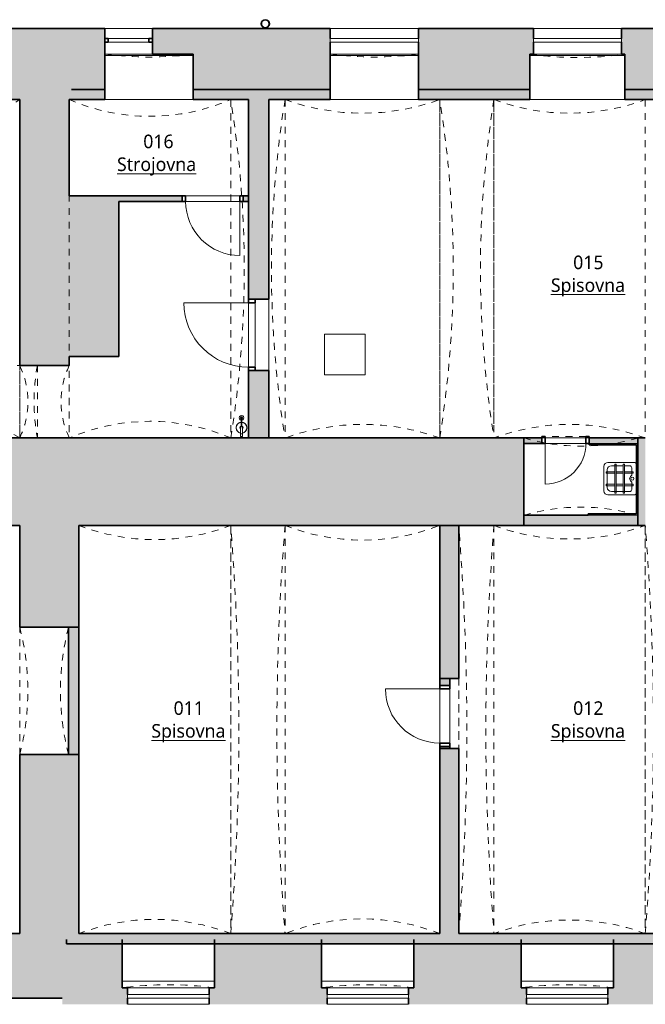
# Model space of a CAD drawing. Header units: metres. Extents: x -0.2 to 44.7, y -1.1 to 27.9.
# Tile 5 of 7: x 21.6 to 30.8, y 0.4 to 14.9. Entities that reach past the tile are written whole.
import ezdxf

# ---------------------------------------------------------------- set-up
doc = ezdxf.new("R2010")
doc.units = ezdxf.units.M
doc.linetypes.add('AV - Carkovana 2mm', pattern=[0.0027, 0.002, -0.0007])
doc.linetypes.add('AV - Cerch_ 1 tecka 4mm', pattern=[0.006, 0.004, -0.001, 0, -0.001])
doc.layers.add('AV-MISTNOSTI', color=5, linetype='Continuous', lineweight=5, true_color=0x0000ff)
for name, color, linetype, lineweight in [('AV-SRAFY', 7, 'Continuous', 35), ('AV-STAVBA', 7, 'Continuous', 18), ('AV-VYBAVENI', 7, 'Continuous', 18)]:
    doc.layers.add(name, color=color, linetype=linetype, lineweight=lineweight)
doc.styles.add('Trebuchet MS_B', font='trebuc.ttf', dxfattribs={"height": 0.2})

# ---------------------------------------------------------------- blocks, each defined once
blk = doc.blocks.new('GM_Otvor s klenutým nadpražím - 1880x2000_2000-1020490-1PP')
at = {"layer": 'AV-STAVBA', "color": 254, "linetype": 'AV - Cerch_ 1 tecka 4mm', "lineweight": 13, "true_color": 0xcccccc}
for p, q in [((-0.94, 0.435), (0.94, 0.435)), ((0.856, -0.285), (-0.856, -0.285))]:
    blk.add_line(p, q, dxfattribs=at)
for centre, start, end in [((0, 4.057), 255.45, 284.55), ((0, -3.907), 75.45, 104.55)]:
    blk.add_arc(centre, 3.742, start, end, dxfattribs=at)
blk = doc.blocks.new('GM_Otvor s klenutým nadpražím - 6020x2050_5960-879224-1PP')
at = {"layer": 'AV-STAVBA', "color": 254, "linetype": 'AV - Cerch_ 1 tecka 4mm', "lineweight": 13, "true_color": 0xcccccc}
for p, q in [((-3.01, 0.4), (3.01, 0.4)), ((2.926, -0.4), (-2.926, -0.4))]:
    blk.add_line(p, q, dxfattribs=at)
for centre, start, end in [((0, 38.09), 265.434, 274.566), ((0, -38.09), 85.434, 94.566)]:
    blk.add_arc(centre, 37.81, start, end, dxfattribs=at)
blk = doc.blocks.new('GM_Otvor s klenutým nadpražím - 6020x2050_5960-879624-1PP')
at = {"layer": 'AV-STAVBA', "color": 254, "linetype": 'AV - Cerch_ 1 tecka 4mm', "lineweight": 13, "true_color": 0xcccccc}
for p, q in [((-3.01, 0.4), (3.01, 0.4)), ((2.926, -0.12), (-2.926, -0.12))]:
    blk.add_line(p, q, dxfattribs=at)
for centre, start, end in [((0, 38.09), 265.434, 274.566), ((0, -37.81), 85.434, 94.566)]:
    blk.add_arc(centre, 37.81, start, end, dxfattribs=at)
blk = doc.blocks.new('GM_Otvor s klenutým nadpražím - 6020x2000_5800-879954-1PP')
at = {"layer": 'AV-STAVBA', "color": 254, "linetype": 'AV - Cerch_ 1 tecka 4mm', "lineweight": 13, "true_color": 0xcccccc}
for p, q in [((-3.01, 0.4), (3.01, 0.4)), ((2.926, -0.4), (-2.926, -0.4))]:
    blk.add_line(p, q, dxfattribs=at)
for centre, start, end in [((0, 38.09), 265.434, 274.566), ((0, -38.09), 85.434, 94.566)]:
    blk.add_arc(centre, 37.81, start, end, dxfattribs=at)
blk = doc.blocks.new('GM_Otvor s klenutým nadpražím - 4990x2000_3900-882755-1PP')
at = {"layer": 'AV-STAVBA', "color": 254, "linetype": 'AV - Cerch_ 1 tecka 4mm', "lineweight": 13, "true_color": 0xcccccc}
for p, q in [((-2.495, 0.4), (2.495, 0.4)), ((2.411, -0.4), (-2.411, -0.4))]:
    blk.add_line(p, q, dxfattribs=at)
for centre, start, end in [((0, 15.863), 260.8339, 279.1661), ((0, -15.863), 80.8339, 99.1661)]:
    blk.add_arc(centre, 15.663, start, end, dxfattribs=at)
blk = doc.blocks.new('GM_Otvor s klenutým nadpražím - 4990x1950_4050-883161-1PP')
at = {"layer": 'AV-STAVBA', "color": 254, "linetype": 'AV - Cerch_ 1 tecka 4mm', "lineweight": 13, "true_color": 0xcccccc}
for p, q in [((-2.495, 0.4), (2.495, 0.4)), ((2.411, -0.4), (-2.411, -0.4))]:
    blk.add_line(p, q, dxfattribs=at)
for centre, start, end in [((0, 15.863), 260.8339, 279.1661), ((0, -15.863), 80.8339, 99.1661)]:
    blk.add_arc(centre, 15.663, start, end, dxfattribs=at)
blk = doc.blocks.new('GM_Otvor s klenutým nadpražím - 1680x1900_1500-1650351-1PP')
at = {"layer": 'AV-STAVBA', "color": 254, "linetype": 'AV - Cerch_ 1 tecka 4mm', "lineweight": 13, "true_color": 0xcccccc}
for p, q in [((-0.84, 0.645), (0.84, 0.645)), ((0.756, -0.495), (-0.756, -0.495))]:
    blk.add_line(p, q, dxfattribs=at)
for centre, start, end in [((0, 3.525), 253.7398, 286.2602), ((0, -3.375), 73.7398, 106.2602)]:
    blk.add_arc(centre, 3, start, end, dxfattribs=at)
blk = doc.blocks.new('DO_1-L_Ocel_ - 950x1970_100-924910-1PP')
at = {"layer": 'AV-STAVBA', "color": 254, "true_color": 0xcccccc}
for p, q in [((0.475, 1.1), (0.475, 0.15)), ((-0.475, 0.15), (0.475, 0.15)), ((-0.475, 0.05), (0.475, 0.05))]:
    blk.add_line(p, q, dxfattribs=at)
at = {"layer": 'AV-STAVBA', "color": 254, "linetype": 'AV - Cerch_ 1 tecka 4mm', "true_color": 0xcccccc}
for p, q in [((-0.525, 0.15), (0.525, 0.15)), ((-0.475, 0.15), (0.475, 0.15)), ((-0.475, 0.05), (0.475, 0.05)), ((-0.525, -0.15), (0.525, -0.15))]:
    blk.add_line(p, q, dxfattribs=at)
at = {"layer": 'AV-STAVBA', "color": 254, "lineweight": 35, "true_color": 0xcccccc}
for p, q in [((-0.475, 0.15), (-0.525, 0.15)), ((-0.525, 0.15), (-0.525, 0.05)), ((-0.475, 0.05), (-0.475, 0.15)), ((0.525, 0.15), (0.475, 0.15)), ((0.475, 0.15), (0.475, 0.05)), ((0.525, 0.05), (0.525, 0.15)), ((-0.525, 0.05), (-0.475, 0.05)), ((0.475, 0.05), (0.525, 0.05))]:
    blk.add_line(p, q, dxfattribs=at)
at = {"layer": 'AV-STAVBA', "color": 254, "true_color": 0xcccccc}
blk.add_arc((0.475, 0.15), 0.95, 90, 180, dxfattribs=at)
blk = doc.blocks.new('DO_1-P_Ocel_ - 800x1970_80-925265-1PP')
at = {"layer": 'AV-STAVBA', "color": 254, "true_color": 0xcccccc}
for p, q in [((-0.4, 0.84), (-0.4, 0.04)), ((-0.4, 0.04), (0.4, 0.04)), ((-0.4, -0.04), (0.4, -0.04))]:
    blk.add_line(p, q, dxfattribs=at)
at = {"layer": 'AV-STAVBA', "color": 254, "linetype": 'AV - Cerch_ 1 tecka 4mm', "true_color": 0xcccccc}
for p, q in [((-0.45, 0.04), (0.45, 0.04)), ((-0.4, 0.04), (0.4, 0.04)), ((-0.45, -0.04), (0.45, -0.04)), ((-0.4, -0.04), (0.4, -0.04))]:
    blk.add_line(p, q, dxfattribs=at)
at = {"layer": 'AV-STAVBA', "color": 254, "lineweight": 35, "true_color": 0xcccccc}
for p, q in [((-0.4, 0.04), (-0.45, 0.04)), ((-0.45, 0.04), (-0.45, -0.04)), ((-0.4, -0.04), (-0.4, 0.04)), ((0.45, 0.04), (0.4, 0.04)), ((0.4, 0.04), (0.4, -0.04)), ((0.45, -0.04), (0.45, 0.04)), ((-0.45, -0.04), (-0.4, -0.04)), ((0.4, -0.04), (0.45, -0.04))]:
    blk.add_line(p, q, dxfattribs=at)
at = {"layer": 'AV-STAVBA', "color": 254, "true_color": 0xcccccc}
blk.add_arc((-0.4, 0.04), 0.8, 0, 90, dxfattribs=at)
blk = doc.blocks.new('DO_1-L_Ocel_ - 600x1970_100-925671-1PP')
at = {"layer": 'AV-STAVBA', "color": 254, "true_color": 0xcccccc}
blk.add_line((0.3, 0.64), (0.3, 0.04), dxfattribs=at)
at = {"layer": 'AV-STAVBA', "color": 254, "linetype": 'AV - Cerch_ 1 tecka 4mm', "true_color": 0xcccccc}
for p, q in [((-0.35, 0.04), (0.35, 0.04)), ((-0.3, 0.04), (0.3, 0.04)), ((-0.35, -0.04), (0.35, -0.04)), ((-0.3, -0.06), (0.3, -0.06))]:
    blk.add_line(p, q, dxfattribs=at)
at = {"layer": 'AV-STAVBA', "color": 254, "lineweight": 35, "true_color": 0xcccccc}
for p, q in [((-0.3, 0.04), (-0.35, 0.04)), ((-0.3, -0.06), (-0.3, 0.04)), ((0.35, 0.04), (0.3, 0.04)), ((0.3, 0.04), (0.3, -0.06)), ((-0.35, -0.04), (-0.35, -0.06)), ((-0.35, -0.06), (-0.3, -0.06)), ((0.3, -0.06), (0.35, -0.06)), ((0.35, -0.06), (0.35, -0.04))]:
    blk.add_line(p, q, dxfattribs=at)
at = {"layer": 'AV-STAVBA', "color": 254, "true_color": 0xcccccc}
blk.add_arc((0.3, 0.04), 0.6, 90, 180, dxfattribs=at)
blk = doc.blocks.new('GM_Otvor_obdélníkový - 1030x2060-926920-1PP')
at = {"layer": 'AV-STAVBA', "color": 254, "linetype": 'AV - Cerch_ 1 tecka 4mm', "lineweight": 13, "true_color": 0xcccccc}
for p, q in [((-0.515, 0.14), (0.515, 0.14)), ((-0.515, -0.14), (0.515, -0.14)), ((-0.515, -0.14), (0.515, -0.14))]:
    blk.add_line(p, q, dxfattribs=at)
blk = doc.blocks.new('DO_1-L_Ocel_ - 800x1970_150_bez křídla-927349-1PP')
at = {"layer": 'AV-STAVBA', "color": 254, "true_color": 0xcccccc}
for p, q in [((0.4, 0.875), (0.4, 0.075)), ((-0.4, 0.075), (0.4, 0.075)), ((-0.4, -0.075), (0.4, -0.075))]:
    blk.add_line(p, q, dxfattribs=at)
at = {"layer": 'AV-STAVBA', "color": 254, "linetype": 'AV - Cerch_ 1 tecka 4mm', "true_color": 0xcccccc}
for p, q in [((-0.45, 0.075), (0.45, 0.075)), ((-0.4, 0.075), (0.4, 0.075)), ((-0.45, -0.075), (0.45, -0.075)), ((-0.4, -0.075), (0.4, -0.075))]:
    blk.add_line(p, q, dxfattribs=at)
at = {"layer": 'AV-STAVBA', "color": 254, "lineweight": 35, "true_color": 0xcccccc}
for p, q in [((-0.4, 0.075), (-0.45, 0.075)), ((-0.45, 0.075), (-0.45, -0.075)), ((-0.4, -0.075), (-0.4, 0.075)), ((0.45, 0.075), (0.4, 0.075)), ((0.4, 0.075), (0.4, -0.075)), ((0.45, -0.075), (0.45, 0.075)), ((-0.45, -0.075), (-0.4, -0.075)), ((0.4, -0.075), (0.45, -0.075))]:
    blk.add_line(p, q, dxfattribs=at)
at = {"layer": 'AV-STAVBA', "color": 254, "true_color": 0xcccccc}
blk.add_arc((0.4, 0.075), 0.8, 90, 180, dxfattribs=at)
blk = doc.blocks.new('WI_1-1_sklepní_s příčlemi_s klenutým nadpražím_2x šikmý parapet_ nadpraží - 1300x600-1019331-1PP')
at = {"layer": 'AV-STAVBA', "color": 254, "true_color": 0xcccccc}
for p, q in [((-0.65, 0.375), (0.65, 0.375)), ((-0.65, 0.325), (-0.65, 0.375)), ((0.65, 0.325), (-0.65, 0.325)), ((0.65, 0.375), (0.65, 0.325))]:
    blk.add_line(p, q, dxfattribs=at)
at = {"layer": 'AV-STAVBA', "color": 254, "linetype": 'AV - Carkovana 2mm', "true_color": 0xcccccc}
blk.add_arc((0, 5.096), 5, 261.9522, 278.0478, dxfattribs=at)
blk = doc.blocks.new('WI_1-1_sklepní_s příčlemi_s klenutým nadpražím_2x šikmý parapet_ nadpraží - 1300x600-1019956-1PP')
at = {"layer": 'AV-STAVBA', "color": 254, "true_color": 0xcccccc}
for p, q in [((-0.65, 0.375), (0.65, 0.375)), ((-0.65, 0.325), (-0.65, 0.375)), ((0.65, 0.325), (-0.65, 0.325)), ((0.65, 0.375), (0.65, 0.325))]:
    blk.add_line(p, q, dxfattribs=at)
at = {"layer": 'AV-STAVBA', "color": 254, "linetype": 'AV - Carkovana 2mm', "true_color": 0xcccccc}
blk.add_arc((0, 5.103), 5, 262.5304, 277.4696, dxfattribs=at)
blk = doc.blocks.new('GM_Otvor s klenutým nadpražím - 1070x2100_1200-1020406-1PP')
at = {"layer": 'AV-STAVBA', "color": 254, "linetype": 'AV - Cerch_ 1 tecka 4mm', "lineweight": 13, "true_color": 0xcccccc}
for p, q in [((-0.535, 0.365), (0.535, 0.365)), ((0.451, -0.365), (-0.451, -0.365))]:
    blk.add_line(p, q, dxfattribs=at)
for centre, start, end in [((0, 1.498), 244.7157, 295.2843), ((0, -1.498), 64.7157, 115.2843)]:
    blk.add_arc(centre, 1.253, start, end, dxfattribs=at)
blk = doc.blocks.new('WI_1-1_sklepní_s příčlemi_s klenutým nadpražím_2x šikmý parapet_ nadpraží_půlené - 1300x600-1694637-1PP')
at = {"layer": 'AV-STAVBA', "color": 254, "linetype": 'AV - Carkovana 2mm', "true_color": 0xcccccc}
blk.add_arc((0, 5.103), 5, 262.5304, 277.4696, dxfattribs=at)
blk = doc.blocks.new('WI_1-1_sklepní_s příčlemi_s klenutým nadpražím_2x šikmý parapet_ nadpraží - 1200x600_02-1040800-1PP')
at = {"layer": 'AV-STAVBA', "color": 254, "true_color": 0xcccccc}
for p, q in [((-0.6, -0.425), (0.6, -0.425)), ((-0.6, -0.475), (-0.6, -0.425)), ((0.6, -0.425), (0.6, -0.475)), ((0.6, -0.475), (-0.6, -0.475))]:
    blk.add_line(p, q, dxfattribs=at)
at = {"layer": 'AV-STAVBA', "color": 254, "linetype": 'AV - Carkovana 2mm', "true_color": 0xcccccc}
blk.add_arc((0, -5.279), 5, 82.1836, 97.8164, dxfattribs=at)
blk = doc.blocks.new('GM_Void_valená klenba - GM_Void_valená klenba-1524399-1PP')
at = {"layer": 'AV-STAVBA', "color": 254, "linetype": 'AV - Cerch_ 1 tecka 4mm', "lineweight": 13, "true_color": 0xcccccc}
for p, q in [((-1.14, 2.495), (-1.14, -2.495)), ((-1.14, 2.495), (1.14, 2.495)), ((1.14, 2.495), (1.14, -2.495)), ((-1.14, -2.495), (1.14, -2.495))]:
    blk.add_line(p, q, dxfattribs=at)
for centre, start, end in [((0, 5.645), 250.1049, 289.8951), ((0, -5.645), 70.1049, 109.8951)]:
    blk.add_arc(centre, 3.35, start, end, dxfattribs=at)
blk = doc.blocks.new('GM_Void_valená klenba - GM_Void_valená klenba-1524400-1PP')
at = {"layer": 'AV-STAVBA', "color": 254, "linetype": 'AV - Cerch_ 1 tecka 4mm', "lineweight": 13, "true_color": 0xcccccc}
for p, q in [((-1.19, 2.495), (-1.19, -2.495)), ((-1.19, 2.495), (1.19, 2.495)), ((1.19, 2.495), (1.19, -2.495)), ((-1.19, -2.495), (1.19, -2.495))]:
    blk.add_line(p, q, dxfattribs=at)
for centre, start, end in [((0, 5.249), 246.63, 293.37), ((0, -5.249), 66.63, 113.37)]:
    blk.add_arc(centre, 3, start, end, dxfattribs=at)
blk = doc.blocks.new('GM_Void_valená klenba - GM_Void_valená klenba-1524559-1PP')
at = {"layer": 'AV-STAVBA', "color": 254, "linetype": 'AV - Cerch_ 1 tecka 4mm', "lineweight": 13, "true_color": 0xcccccc}
for p, q in [((-1.12, 3.085), (-1.12, -2.935)), ((-1.12, 3.085), (1.12, 3.085)), ((1.12, 3.085), (1.12, -2.935)), ((-1.12, -2.935), (1.12, -2.935))]:
    blk.add_line(p, q, dxfattribs=at)
for centre, start, end in [((0, 5.976), 248.8205, 291.1795), ((0, -5.826), 68.8205, 111.1795)]:
    blk.add_arc(centre, 3.1, start, end, dxfattribs=at)
blk = doc.blocks.new('GM_Void_valená klenba - GM_Void_valená klenba-1524402-1PP')
at = {"layer": 'AV-STAVBA', "color": 254, "linetype": 'AV - Cerch_ 1 tecka 4mm', "lineweight": 13, "true_color": 0xcccccc}
for p, q in [((-1.14, 3.01), (-1.14, -3.01)), ((-1.14, 3.01), (1.14, 3.01)), ((1.14, 3.01), (1.14, -3.01)), ((-1.14, -3.01), (1.14, -3.01))]:
    blk.add_line(p, q, dxfattribs=at)
for centre, start, end in [((0, 5.893), 248.4236, 291.5764), ((0, -5.893), 68.4236, 111.5764)]:
    blk.add_arc(centre, 3.1, start, end, dxfattribs=at)
blk = doc.blocks.new('GM_Void_valená klenba - GM_Void_valená klenba-1524403-1PP')
at = {"layer": 'AV-STAVBA', "color": 254, "linetype": 'AV - Cerch_ 1 tecka 4mm', "lineweight": 13, "true_color": 0xcccccc}
for p, q in [((-1.115, 3.01), (-1.115, -3.01)), ((-1.115, 3.01), (1.115, 3.01)), ((1.115, 3.01), (1.115, -3.01)), ((-1.115, -3.01), (1.115, -3.01))]:
    blk.add_line(p, q, dxfattribs=at)
for centre, start, end in [((0, 6.009), 249.6082, 290.3918), ((0, -6.009), 69.6082, 110.3918)]:
    blk.add_arc(centre, 3.2, start, end, dxfattribs=at)
blk = doc.blocks.new('GM_Void_valená klenba - GM_Void_valená klenba-1524405-1PP')
at = {"layer": 'AV-STAVBA', "color": 254, "linetype": 'AV - Cerch_ 1 tecka 4mm', "lineweight": 13, "true_color": 0xcccccc}
for p, q in [((-1.825, 2.495), (-1.825, -2.495)), ((-1.825, 2.495), (1.825, 2.495)), ((1.825, 2.495), (1.825, -2.495)), ((-1.825, -2.495), (1.825, -2.495))]:
    blk.add_line(p, q, dxfattribs=at)
for centre, start, end in [((0, 5.244), 236.4248, 303.5752), ((0, -5.244), 56.4248, 123.5752)]:
    blk.add_arc(centre, 3.3, start, end, dxfattribs=at)
blk = doc.blocks.new('GM_Void_valená klenba - GM_Void_valená klenba-1524406-1PP')
at = {"layer": 'AV-STAVBA', "color": 254, "linetype": 'AV - Cerch_ 1 tecka 4mm', "lineweight": 13, "true_color": 0xcccccc}
for p, q in [((-0.535, 2.08), (-0.535, -2.08)), ((-0.535, 2.08), (0.535, 2.08)), ((0.535, 2.08), (0.535, -2.08)), ((-0.535, -2.08), (0.535, -2.08))]:
    blk.add_line(p, q, dxfattribs=at)
for centre, start, end in [((0, 5.032), 259.7273, 280.2727), ((0, -5.032), 79.7273, 100.2727)]:
    blk.add_arc(centre, 3, start, end, dxfattribs=at)
blk = doc.blocks.new('GM_Void_valená klenba - GM_Void_valená klenba-1524418-1PP')
at = {"layer": 'AV-STAVBA', "color": 254, "linetype": 'AV - Cerch_ 1 tecka 4mm', "lineweight": 13, "true_color": 0xcccccc}
for p, q in [((-1.115, 2.495), (-1.115, -2.495)), ((-1.115, 2.495), (1.115, 2.495)), ((1.115, 2.495), (1.115, -2.495)), ((-1.115, -2.495), (1.115, -2.495))]:
    blk.add_line(p, q, dxfattribs=at)
for centre, start, end in [((0, 5.505), 249.6746, 290.3254), ((0, -5.505), 69.6746, 110.3254)]:
    blk.add_arc(centre, 3.21, start, end, dxfattribs=at)
blk = doc.blocks.new('GM_Dešťový svod_03 - GM_Dešťový svod_03-1503405-1PP')
at = {"layer": 'AV-STAVBA', "color": 254, "lineweight": 35, "true_color": 0xcccccc}
for radius, start, end in [(0.06, 90, 270), (0.058, 90, 270), (0.06, 270, 90), (0.058, 270, 90)]:
    blk.add_arc((25.184, 14.817), radius, start, end, dxfattribs=at)
blk = doc.blocks.new('Koncepční Výlevka - 480x480-1479807-1PP')
at = {"layer": 'AV-VYBAVENI', "color": 254, "true_color": 0xcccccc}
for p, q in [((-0.055, 0.49), (0.305, 0.49)), ((-0.005, 0.44), (0.255, 0.44)), ((0.021, 0.459), (0.044, 0.459)), ((0.021, 0.33), (0.021, 0.459)), ((0.044, 0.459), (0.044, 0.33)), ((0.204, 0.459), (0.227, 0.459)), ((0.204, 0.33), (0.204, 0.459)), ((0.227, 0.459), (0.227, 0.33)), ((-0.115, 0.05), (-0.115, 0.43)), ((-0.087, 0.33), (0.337, 0.33)), ((-0.087, 0.309), (-0.087, 0.33)), ((0.337, 0.309), (-0.087, 0.309)), ((-0.065, 0.11), (-0.065, 0.38)), ((0.021, 0.206), (0.021, 0.309)), ((0.044, 0.309), (0.044, 0.206)), ((0.204, 0.206), (0.204, 0.309)), ((0.227, 0.309), (0.227, 0.206)), ((0.315, 0.38), (0.315, 0.206)), ((0.337, 0.33), (0.337, 0.309)), ((0.365, 0.43), (0.365, 0.05)), ((-0.087, 0.206), (0.337, 0.206)), ((-0.087, 0.185), (-0.087, 0.206)), ((0.337, 0.185), (-0.087, 0.185)), ((0.021, 0.06), (0.021, 0.185)), ((0.044, 0.185), (0.044, 0.06)), ((0.204, 0.06), (0.204, 0.185)), ((0.227, 0.185), (0.227, 0.06)), ((0.315, 0.185), (0.315, 0.11)), ((0.337, 0.206), (0.337, 0.185)), ((-0.035, 0.08), (0.075, 0.08)), ((0.044, 0.06), (0.021, 0.06)), ((0.075, 0.08), (0.085, 0.086)), ((0.165, 0.086), (0.175, 0.08)), ((0.175, 0.08), (0.285, 0.08)), ((0.227, 0.06), (0.204, 0.06))]:
    blk.add_line(p, q, dxfattribs=at)
blk.add_circle((0.125, 0.071), 0.0234, dxfattribs=at)
for centre, radius, start, end in [((-0.055, 0.43), 0.06, 90, 179.8089), ((-0.005, 0.38), 0.06, 90, 179.8704), ((0.255, 0.38), 0.06, 0.0969, 89.8146), ((0.305, 0.43), 0.06, 0, 89.814), ((-0.075, 0.05), 0.04, 180, 270), ((-0.035, 0.11), 0.03, 180, 270.0785), ((0.125, 0.066), 0.0453, 26.8261, 153.1739), ((0.285, 0.11), 0.03, 270, 0.1474), ((0.325, 0.05), 0.04, 270, 0.2341)]:
    blk.add_arc(centre, radius, start, end, dxfattribs=at)
blk = doc.blocks.new('GM_Hasicí přístroj - Hasici pristroj-V3-1PP')
at = {"layer": 'AV-STAVBA', "color": 254, "lineweight": 13, "true_color": 0xcccccc}
for p, q in [((-0.042, 0.004), (-0.101, 0.004)), ((-0.042, 0.011), (0.058, 0.011)), ((-0.042, 0.011), (-0.042, -0.014)), ((0.058, 0.011), (0.06, 0.011)), ((0.058, 0.011), (0.058, -0.014)), ((0.06, 0.011), (0.098, 0.011)), ((0.06, 0.011), (0.06, -0.014)), ((0.098, 0.011), (0.098, -0.014)), ((-0.101, -0.006), (-0.042, -0.006)), ((0.058, -0.014), (-0.042, -0.014)), ((0.06, -0.014), (0.058, -0.014)), ((0.098, -0.014), (0.06, -0.014))]:
    blk.add_line(p, q, dxfattribs=at)
at = {"layer": 'AV-STAVBA', "color": 254, "lineweight": 13, "true_color": 0xcccccc, "flags": 128}
for points in [[(-0.101, 0.004), (-0.103, 0.004), (-0.106, 0.004), (-0.109, 0.004), (-0.112, 0.004), (-0.115, 0.004), (-0.118, 0.004), (-0.121, 0.004), (-0.123, 0.004), (-0.126, 0.004), (-0.129, 0.004), (-0.131, 0.004), (-0.134, 0.004), (-0.137, 0.004), (-0.139, 0.004), (-0.142, 0.004), (-0.144, 0.004), (-0.147, 0.004), (-0.149, 0.004), (-0.151, 0.004), (-0.153, 0.004), (-0.156, 0.004), (-0.158, 0.004), (-0.16, 0.004), (-0.162, 0.004), (-0.163, 0.004), (-0.165, 0.004), (-0.167, 0.004), (-0.168, 0.004), (-0.17, 0.004), (-0.171, 0.004), (-0.171, 0.004)], [(-0.171, -0.006), (-0.17, -0.006), (-0.169, -0.006), (-0.167, -0.006), (-0.166, -0.006), (-0.164, -0.006), (-0.162, -0.006), (-0.16, -0.006), (-0.158, -0.006), (-0.156, -0.006), (-0.154, -0.006), (-0.152, -0.006), (-0.15, -0.006), (-0.148, -0.006), (-0.145, -0.006), (-0.143, -0.006), (-0.14, -0.006), (-0.138, -0.006), (-0.135, -0.006), (-0.133, -0.006), (-0.13, -0.006), (-0.127, -0.006), (-0.124, -0.006), (-0.122, -0.006), (-0.119, -0.006), (-0.116, -0.006), (-0.113, -0.006), (-0.11, -0.006), (-0.107, -0.006), (-0.105, -0.006), (-0.102, -0.006), (-0.101, -0.006)]]:
    blk.add_lwpolyline(points, dxfattribs=at)
at = {"layer": 'AV-STAVBA', "color": 254, "lineweight": 13, "true_color": 0xcccccc}
for centre, radius, start, end in [((-0.177, -0.001), 0.035, 60.4172, 180), ((-0.176, -0.001), 0.015, 18.6492, 180), ((-0.176, -0.001), 0.015, 165, 180), ((-0.176, -0.001), 0.015, 105, 134.9362), ((-0.171, -0.001), 0.005, 150, 180), ((-0.171, -0.001), 0.005, 90, 120), ((-0.176, -0.001), 0.015, 45.0638, 75), ((-0.176, -0.001), 0.015, 18.6492, 44.9362), ((-0.177, -0.001), 0.035, 7.2375, 60), ((-0.031, -0.001), 0.08, 90, 176.3766), ((-0.031, -0.001), 0.08, 159.9713, 176.4282), ((-0.031, -0.001), 0.08, 114.9713, 155.0287), ((-0.031, -0.001), 0.08, 90, 110.0287), ((-0.031, -0.001), 0.025, 90, 169.2003), ((-0.031, -0.001), 0.08, 69.9713, 90), ((-0.031, -0.001), 0.08, 9.1868, 90), ((-0.031, -0.001), 0.025, 30, 90), ((-0.031, -0.001), 0.08, 24.9713, 65.0287), ((-0.031, -0.001), 0.08, 9.0556, 20.0287), ((-0.177, -0.001), 0.035, 180, 299.5828), ((-0.176, -0.001), 0.015, 174.9501, 180), ((-0.176, -0.001), 0.015, 180, 185.0499), ((-0.176, -0.001), 0.015, 180, 224.9362), ((-0.176, -0.001), 0.015, 180, 341.9765), ((-0.176, -0.001), 0.015, 241.2643, 270), ((-0.171, -0.001), 0.005, 180, 210), ((-0.171, -0.001), 0.005, 240, 285), ((-0.176, -0.001), 0.015, 330, 341.9765), ((-0.177, -0.001), 0.035, 300, 351.9689), ((-0.031, -0.001), 0.08, 183.5619, 200.0287), ((-0.031, -0.001), 0.08, 183.6137, 270), ((-0.031, -0.001), 0.08, 204.9713, 245.0287), ((-0.031, -0.001), 0.08, 249.9713, 270), ((-0.031, -0.001), 0.025, 190.7995, 270), ((-0.031, -0.001), 0.08, 270, 350.8132), ((-0.031, -0.001), 0.025, 270, 330), ((-0.031, -0.001), 0.08, 270, 290.0287), ((-0.031, -0.001), 0.08, 294.9713, 335.0287), ((-0.031, -0.001), 0.08, 339.9713, 350.9444)]:
    blk.add_arc(centre, radius, start, end, dxfattribs=at)
for points, knots in [([(-0.176, -0.001), (-0.176, -0.001), (-0.176, 0), (-0.175, 0.002), (-0.174, 0.003), (-0.173, 0.003), (-0.173, 0.003), (-0.172, 0.003)], [0, 0, 0, 0, 0.1111111, 0.2222222, 0.3333333, 0.3888889, 0.4444444, 0.4444444, 0.4444444, 0.4444444]), ([(-0.169, -0.006), (-0.169, -0.006), (-0.17, -0.006), (-0.171, -0.006), (-0.171, -0.006), (-0.172, -0.006), (-0.173, -0.006), (-0.174, -0.006), (-0.175, -0.005), (-0.176, -0.003), (-0.176, -0.002), (-0.176, -0.001)], [0.3333333, 0.3333333, 0.3333333, 0.3333333, 0.3888889, 0.4444444, 0.5, 0.5555556, 0.6111111, 0.6666667, 0.7777778, 0.8888889, 1, 1, 1, 1])]:
    blk.add_open_spline(points, degree=3, knots=knots, dxfattribs=at)
for points in [[(-0.1, -0.001), (-0.1, -0.001), (-0.1, 0), (-0.1, 0.002), (-0.101, 0.003), (-0.101, 0.003), (-0.101, 0.003)], [(-0.101, -0.006), (-0.101, -0.006), (-0.101, -0.006), (-0.1, -0.005), (-0.1, -0.003), (-0.1, -0.002), (-0.1, -0.001)]]:
    blk.add_open_spline(points, degree=3, dxfattribs=at)
blk = doc.blocks.new('D0089 - 1514 - OÚPSŘ_Benešova_rvt-1-1PP')
at = {"layer": 'AV-SRAFY', "lineweight": 5, "true_color": 0xcccccc}
h = blk.add_hatch(color=254, dxfattribs=at)
h.paths.add_polyline_path([(34.385, 13.698), (34.385, 13.848), (33.51, 13.848), (33.51, 13.698)])
h.paths.add_polyline_path([(36.845, 13.698), (36.845, 13.848), (35.785, 13.848), (35.785, 13.698), (36.625, 13.698)])
h.paths.add_polyline_path([(22.295, 13.698), (22.82, 13.698), (22.82, 13.848), (22.328, 13.848), (22.328, 14.748), (17.115, 14.748), (17.115, 13.698), (22.186, 13.698)])
h.paths.add_polyline_path([(32.11, 13.698), (32.11, 13.848), (30.485, 13.848), (30.485, 13.698), (31.61, 13.698)])
h.paths.add_polyline_path([(24.12, 13.698), (26.14, 13.698), (26.14, 13.848), (24.12, 13.848)])
h.paths.add_polyline_path([(29.085, 13.698), (29.085, 13.848), (27.44, 13.848), (27.44, 13.698), (27.586, 13.698)])
h = blk.add_hatch(color=254, dxfattribs=at)
h.paths.add_polyline_path([(38.915, 13.848), (38.915, 14.748), (35.735, 14.748), (35.735, 14.368), (35.785, 14.368), (35.785, 13.848), (37.645, 13.848)])
h.paths.add_polyline_path([(34.385, 13.848), (34.385, 14.368), (34.435, 14.368), (34.435, 14.748), (33.46, 14.748), (33.46, 14.368), (33.51, 14.368), (33.51, 13.848)])
h.paths.add_polyline_path([(31.61, 13.848), (32.11, 13.848), (32.11, 14.368), (32.16, 14.368), (32.16, 14.748), (30.435, 14.748), (30.435, 14.368), (30.485, 14.368), (30.485, 13.848)])
h.paths.add_polyline_path([(29.085, 13.848), (29.085, 14.368), (29.135, 14.368), (29.135, 14.748), (27.44, 14.748), (27.44, 13.848), (27.586, 13.848)])
h.paths.add_polyline_path([(26.14, 13.848), (26.14, 14.748), (23.52, 14.748), (23.52, 14.368), (24.12, 14.368), (24.12, 13.848)])
h.paths.add_polyline_path([(22.328, 13.848), (22.82, 13.848), (22.82, 14.748), (22.328, 14.748)])
at = {"layer": 'AV-SRAFY', "lineweight": 18, "true_color": 0xcccccc}
for points in [[(21.565, 9.778), (22.295, 9.778), (22.295, 13.698), (21.565, 13.698), (21.565, 11.335)], [(22.295, 9.911), (23.025, 9.911), (23.025, 12.278), (22.295, 12.278), (22.295, 11.335)], [(30.655, 8.608), (30.655, 8.628), (29.96, 8.628), (29.96, 8.608)], [(30.675, 7.568), (30.675, 8.628), (30.655, 8.628), (30.655, 7.568)], [(30.675, 7.418), (30.675, 7.568), (28.995, 7.568), (28.995, 7.418)], [(29.945, 7.568), (30.655, 7.568), (30.655, 7.588), (29.945, 7.588)], [(22.285, 4.038), (22.435, 4.038), (22.435, 5.918), (22.285, 5.918), (22.285, 5.558)]]:
    blk.add_hatch(color=254, dxfattribs=at).paths.add_polyline_path(points)
at = {"layer": 'AV-SRAFY', "lineweight": 5, "true_color": 0xcccccc}
h = blk.add_hatch(color=254, dxfattribs=at)
h.paths.add_polyline_path([(25.072, 8.708), (25.235, 8.708), (25.235, 9.703), (24.935, 9.703), (24.935, 8.708)])
h.paths.add_polyline_path([(25.035, 10.753), (25.235, 10.753), (25.235, 13.698), (24.935, 13.698), (24.935, 10.753)])
at = {"layer": 'AV-SRAFY', "lineweight": 18, "true_color": 0xcccccc}
h = blk.add_hatch(color=254, dxfattribs=at)
h.paths.add_polyline_path([(24.86, 12.198), (24.935, 12.198), (24.935, 12.278), (24.86, 12.278)])
h.paths.add_polyline_path([(23.96, 12.198), (23.96, 12.278), (23.025, 12.278), (23.025, 12.198), (23.563, 12.198)])
h = blk.add_hatch(color=254, dxfattribs=at)
h.paths.add_polyline_path([(36.845, 7.418), (36.845, 8.708), (34.385, 8.708), (34.385, 7.418), (35.633, 7.418)])
h.paths.add_polyline_path([(24.675, 7.418), (24.675, 8.708), (17.915, 8.708), (17.915, 7.418), (23.563, 7.418)])
h.paths.add_polyline_path([(28.555, 7.418), (28.995, 7.418), (28.995, 8.708), (28.555, 8.708)])
h.paths.add_polyline_path([(27.586, 7.418), (27.755, 7.418), (27.755, 8.708), (25.475, 8.708), (25.475, 7.418)])
h.paths.add_polyline_path([(31.585, 7.418), (31.955, 7.418), (31.955, 8.708), (31.585, 8.708)])
h.paths.add_polyline_path([(30.675, 7.418), (30.785, 7.418), (30.785, 8.708), (30.675, 8.708)])
h.paths.add_polyline_path([(33.415, 7.418), (33.585, 7.418), (33.585, 8.708), (33.415, 8.708), (33.415, 7.725)])
at = {"layer": 'AV-SRAFY', "lineweight": 5, "true_color": 0xcccccc}
for points in [[(24.675, 7.418), (25.475, 7.418), (25.475, 8.708), (24.675, 8.708), (24.675, 8.447)], [(28.555, 7.418), (28.555, 8.708), (27.755, 8.708), (27.755, 7.418)], [(39.295, 1.248), (39.295, 1.31), (22.255, 1.31), (22.255, 1.248), (35.633, 1.248)]]:
    blk.add_hatch(color=254, dxfattribs=at).paths.add_polyline_path(points)
at = {"layer": 'AV-SRAFY', "lineweight": 18, "true_color": 0xcccccc}
h = blk.add_hatch(color=254, dxfattribs=at)
h.paths.add_polyline_path([(29.26, 8.628), (29.26, 8.708), (28.995, 8.708), (28.995, 8.628)])
h.paths.add_polyline_path([(30.675, 8.628), (30.675, 8.708), (29.96, 8.708), (29.96, 8.628), (30.655, 8.628)])
at = {"layer": 'AV-SRAFY', "lineweight": 5, "true_color": 0xcccccc}
h = blk.add_hatch(color=254, dxfattribs=at)
h.paths.add_polyline_path([(21.565, 1.398), (22.435, 1.398), (22.435, 4.038), (21.565, 4.038)])
h.paths.add_polyline_path([(21.565, 5.918), (22.435, 5.918), (22.435, 7.418), (21.565, 7.418)])
h = blk.add_hatch(color=254, dxfattribs=at)
h.paths.add_polyline_path([(27.755, 1.398), (28.035, 1.398), (28.035, 4.128), (27.755, 4.128), (27.755, 2.67)])
h.paths.add_polyline_path([(27.755, 5.158), (28.035, 5.158), (28.035, 7.418), (27.755, 7.418), (27.755, 5.558)])
at = {"layer": 'AV-SRAFY', "lineweight": 18, "true_color": 0xcccccc}
h = blk.add_hatch(color=254, dxfattribs=at)
h.paths.add_polyline_path([(27.905, 4.128), (27.905, 4.158), (27.755, 4.158), (27.755, 4.128)])
h.paths.add_polyline_path([(27.905, 5.058), (27.905, 5.158), (27.755, 5.158), (27.755, 5.058)])
at = {"layer": 'AV-SRAFY', "lineweight": 5, "true_color": 0xcccccc}
h = blk.add_hatch(color=254, dxfattribs=at)
h.paths.add_polyline_path([(16.908, 0.448), (22.191, 0.448), (22.191, 1.31), (39.765, 1.31), (39.765, 1.398), (20.165, 1.398), (20.165, 1.153), (19.215, 1.153), (19.215, 1.398), (16.285, 1.398), (16.285, 1.165), (16.908, 1.165)])
h.paths.add_polyline_path([(10.865, 1.165), (12.04, 1.165), (12.04, 1.398), (10.865, 1.398)])
h.paths.add_polyline_path([(14.985, 1.165), (14.985, 1.398), (13.34, 1.398), (13.34, 1.165), (13.505, 1.165)])
h = blk.add_hatch(color=254, dxfattribs=at)
h.paths.add_polyline_path([(39.765, 0.448), (39.765, 1.31), (33.255, 1.31), (33.255, 0.598), (33.175, 0.598), (33.175, 0.448), (35.633, 0.448)])
h.paths.add_polyline_path([(29.035, 0.448), (29.035, 0.598), (28.955, 0.598), (28.955, 1.31), (27.375, 1.31), (27.375, 0.598), (27.295, 0.598), (27.295, 0.448), (27.586, 0.448)])
h.paths.add_polyline_path([(30.235, 0.448), (31.975, 0.448), (31.975, 0.598), (31.895, 0.598), (31.895, 1.31), (30.315, 1.31), (30.315, 0.598), (30.235, 0.598), (30.235, 0.498)])
h.paths.add_polyline_path([(24.355, 0.448), (26.095, 0.448), (26.095, 0.598), (26.015, 0.598), (26.015, 1.31), (24.435, 1.31), (24.435, 0.598), (24.355, 0.598), (24.355, 0.498)])
h.paths.add_polyline_path([(23.155, 0.448), (23.155, 0.598), (23.075, 0.598), (23.075, 1.31), (22.191, 1.31), (22.191, 0.448)])
h = blk.add_hatch(color=254, dxfattribs=at)
h.paths.add_polyline_path([(33.175, 0.355), (33.979, 0.355), (33.979, 0.448), (33.175, 0.448)])
h.paths.add_polyline_path([(23.155, 0.355), (23.155, 0.448), (22.191, 0.448), (22.191, 0.355)])
h.paths.add_polyline_path([(31.61, 0.355), (31.975, 0.355), (31.975, 0.448), (30.235, 0.448), (30.235, 0.355)])
h.paths.add_polyline_path([(24.355, 0.355), (26.095, 0.355), (26.095, 0.448), (24.355, 0.448)])
h.paths.add_polyline_path([(27.295, 0.355), (29.035, 0.355), (29.035, 0.448), (27.295, 0.448)])
at = {"layer": 'AV-STAVBA', "color": 254, "lineweight": 35, "true_color": 0xcccccc}
for p, q in [((17.115, 14.748), (22.328, 14.748)), ((22.82, 14.748), (22.328, 14.748)), ((22.82, 14.748), (22.82, 13.848)), ((26.14, 14.748), (23.52, 14.748)), ((23.52, 14.748), (23.52, 14.368)), ((26.14, 14.748), (26.14, 14.598)), ((29.135, 14.748), (27.44, 14.748)), ((27.44, 14.748), (27.44, 14.598)), ((29.135, 14.748), (29.135, 14.598)), ((30.435, 14.748), (32.16, 14.748)), ((30.435, 14.748), (30.435, 14.598)), ((22.82, 14.598), (22.87, 14.598)), ((22.82, 14.548), (22.82, 14.598)), ((22.82, 14.548), (22.87, 14.548)), ((22.87, 14.548), (22.87, 14.598)), ((23.52, 14.598), (23.47, 14.598)), ((23.47, 14.548), (23.47, 14.598)), ((23.52, 14.548), (23.47, 14.548)), ((23.52, 14.548), (23.52, 14.598)), ((26.14, 14.548), (26.14, 13.848)), ((27.44, 14.548), (27.44, 13.848)), ((29.135, 14.548), (29.135, 14.368)), ((30.435, 14.548), (30.435, 14.368)), ((23.52, 14.368), (24.12, 14.368)), ((24.12, 14.368), (24.12, 13.848)), ((29.135, 14.368), (29.085, 14.368)), ((29.085, 13.848), (29.085, 14.368)), ((30.435, 14.368), (30.485, 14.368)), ((30.485, 14.368), (30.485, 13.848)), ((22.82, 13.848), (22.328, 13.848)), ((22.82, 13.698), (22.82, 13.848)), ((24.12, 13.698), (24.12, 13.848)), ((26.14, 13.848), (24.12, 13.848)), ((26.14, 13.698), (26.14, 13.848)), ((27.44, 13.698), (27.44, 13.848)), ((29.085, 13.848), (27.44, 13.848)), ((29.085, 13.698), (29.085, 13.848)), ((30.485, 13.698), (30.485, 13.848)), ((30.485, 13.848), (32.11, 13.848)), ((21.565, 13.698), (17.915, 13.698)), ((21.565, 13.698), (21.565, 9.778)), ((22.82, 13.698), (22.295, 13.698)), ((22.295, 12.278), (22.295, 13.698)), ((24.935, 13.698), (24.12, 13.698)), ((24.935, 13.698), (24.935, 10.753)), ((26.14, 13.698), (25.235, 13.698)), ((25.235, 13.698), (25.235, 10.753)), ((29.085, 13.698), (27.44, 13.698)), ((32.11, 13.698), (30.485, 13.698)), ((23.025, 12.278), (22.295, 12.278)), ((23.96, 12.278), (23.025, 12.278)), ((24.935, 12.278), (24.86, 12.278)), ((24.935, 12.198), (24.935, 12.278)), ((23.025, 12.198), (23.96, 12.198)), ((23.025, 9.911), (23.025, 12.198)), ((24.86, 12.198), (24.935, 12.198)), ((25.235, 10.753), (25.035, 10.753)), ((22.295, 9.778), (22.295, 9.911)), ((22.295, 9.911), (23.025, 9.911)), ((21.565, 9.778), (22.295, 9.778)), ((24.935, 8.708), (24.935, 9.703)), ((25.235, 9.703), (25.035, 9.703)), ((25.235, 8.708), (25.235, 9.703)), ((24.675, 8.708), (17.915, 8.708)), ((25.475, 8.708), (24.675, 8.708)), ((25.235, 8.708), (24.935, 8.708)), ((27.755, 8.708), (25.475, 8.708)), ((28.555, 8.708), (27.755, 8.708)), ((28.995, 8.708), (28.555, 8.708)), ((28.995, 7.418), (28.995, 8.708)), ((29.26, 8.708), (28.995, 8.708)), ((28.995, 8.708), (28.995, 8.628)), ((28.995, 8.628), (29.26, 8.628)), ((29.26, 8.628), (29.26, 8.708)), ((30.675, 8.708), (29.96, 8.708)), ((29.96, 8.708), (29.96, 8.628)), ((29.96, 8.628), (29.96, 8.608)), ((29.96, 8.608), (30.655, 8.608)), ((30.655, 8.608), (30.655, 7.588)), ((30.785, 8.708), (30.675, 8.708)), ((30.675, 8.708), (30.675, 7.418)), ((30.675, 8.628), (30.675, 8.708)), ((30.675, 7.568), (30.675, 8.628)), ((29.945, 7.568), (28.995, 7.568)), ((28.995, 7.568), (28.995, 7.418)), ((30.655, 7.588), (29.945, 7.588)), ((29.945, 7.588), (29.945, 7.568)), ((30.675, 7.418), (30.675, 7.568)), ((17.915, 7.418), (21.565, 7.418)), ((21.565, 5.918), (21.565, 7.418)), ((22.435, 7.418), (22.435, 5.918)), ((22.435, 7.418), (24.675, 7.418)), ((25.475, 7.418), (24.675, 7.418)), ((25.475, 7.418), (27.755, 7.418)), ((28.555, 7.418), (27.755, 7.418)), ((28.035, 7.418), (27.755, 7.418)), ((27.755, 7.418), (27.755, 5.158)), ((28.035, 5.158), (28.035, 7.418)), ((28.555, 7.418), (28.995, 7.418)), ((28.995, 7.418), (30.675, 7.418)), ((30.675, 7.418), (30.785, 7.418)), ((22.435, 5.918), (21.565, 5.918)), ((22.285, 5.918), (22.285, 4.038)), ((22.435, 5.918), (22.285, 5.918)), ((22.435, 4.038), (22.435, 5.918)), ((28.035, 5.158), (27.755, 5.158)), ((27.755, 5.158), (27.755, 5.058)), ((27.905, 5.158), (27.755, 5.158)), ((27.905, 5.058), (27.905, 5.158)), ((27.755, 4.158), (27.755, 4.128)), ((28.035, 4.128), (27.755, 4.128)), ((27.755, 1.398), (27.755, 4.128)), ((27.755, 4.128), (27.905, 4.128)), ((27.905, 4.128), (27.905, 4.158)), ((28.035, 1.398), (28.035, 4.128)), ((22.435, 4.038), (21.565, 4.038)), ((21.565, 1.398), (21.565, 4.038)), ((22.285, 4.038), (22.435, 4.038)), ((22.435, 1.398), (22.435, 4.038)), ((20.165, 1.398), (21.565, 1.398)), ((22.255, 1.248), (22.255, 1.31)), ((22.435, 1.398), (27.755, 1.398)), ((23.075, 0.598), (23.075, 1.31)), ((24.435, 0.598), (24.435, 1.31)), ((26.015, 0.598), (26.015, 1.31)), ((27.375, 0.598), (27.375, 1.31)), ((28.035, 1.398), (34.135, 1.398)), ((28.955, 0.598), (28.955, 1.31)), ((30.315, 0.598), (30.315, 1.31)), ((39.295, 1.248), (22.255, 1.248)), ((23.155, 0.598), (23.075, 0.598)), ((23.155, 0.498), (23.155, 0.598)), ((24.355, 0.498), (24.355, 0.598)), ((24.355, 0.598), (24.435, 0.598)), ((26.095, 0.598), (26.015, 0.598)), ((26.095, 0.498), (26.095, 0.598)), ((27.295, 0.498), (27.295, 0.598)), ((27.295, 0.598), (27.375, 0.598)), ((29.035, 0.598), (28.955, 0.598)), ((29.035, 0.498), (29.035, 0.598)), ((30.235, 0.498), (30.235, 0.598)), ((30.235, 0.598), (30.315, 0.598)), ((16.908, 0.448), (22.191, 0.448)), ((23.155, 0.448), (23.155, 0.355)), ((24.355, 0.448), (24.355, 0.355)), ((26.095, 0.448), (26.095, 0.355)), ((27.295, 0.448), (27.295, 0.355)), ((29.035, 0.448), (29.035, 0.355)), ((30.235, 0.448), (30.235, 0.355))]:
    blk.add_line(p, q, dxfattribs=at)
at = {"layer": 'AV-STAVBA', "color": 254, "true_color": 0xcccccc}
for p, q in [((22.82, 14.748), (23.52, 14.748)), ((26.14, 14.748), (27.44, 14.748)), ((29.135, 14.748), (30.435, 14.748)), ((22.87, 14.598), (23.47, 14.598)), ((23.47, 14.548), (22.87, 14.548)), ((22.82, 14.368), (23.52, 14.368)), ((22.82, 14.348), (24.12, 14.348)), ((26.14, 14.368), (27.44, 14.368)), ((26.14, 14.348), (27.44, 14.348)), ((29.085, 14.348), (30.485, 14.348)), ((29.135, 14.368), (30.435, 14.368)), ((24.12, 13.698), (22.82, 13.698)), ((27.44, 13.698), (26.14, 13.698)), ((30.485, 13.698), (29.085, 13.698)), ((24.01, 12.278), (24.81, 12.278)), ((24.01, 12.278), (24.81, 12.278)), ((24.81, 12.198), (24.01, 12.198)), ((25.235, 10.753), (25.235, 9.703)), ((24.935, 9.753), (24.935, 10.703)), ((26.055, 9.638), (26.055, 10.238)), ((26.055, 10.238), (26.655, 10.238)), ((26.655, 10.238), (26.655, 9.638)), ((26.655, 9.638), (26.055, 9.638)), ((29.31, 8.708), (29.91, 8.708)), ((29.91, 8.628), (29.31, 8.628)), ((29.96, 8.628), (30.655, 8.628)), ((30.655, 8.628), (29.96, 8.628)), ((30.675, 8.628), (30.655, 8.628)), ((30.655, 7.568), (29.945, 7.568)), ((29.945, 7.568), (30.655, 7.568)), ((30.655, 7.568), (30.675, 7.568)), ((27.755, 4.208), (27.755, 5.008)), ((27.905, 5.008), (27.905, 4.208)), ((24.435, 0.698), (23.075, 0.698)), ((24.355, 0.598), (23.155, 0.598)), ((26.015, 0.698), (27.375, 0.698)), ((27.295, 0.598), (26.095, 0.598)), ((30.315, 0.698), (28.955, 0.698)), ((30.235, 0.598), (29.035, 0.598)), ((23.155, 0.355), (24.355, 0.355)), ((26.095, 0.355), (27.295, 0.355)), ((29.035, 0.355), (30.235, 0.355))]:
    blk.add_line(p, q, dxfattribs=at)
at = {"layer": 'AV-STAVBA', "color": 254, "linetype": 'AV - Cerch_ 1 tecka 4mm', "lineweight": 13, "true_color": 0xcccccc}
for name, p in [('GM_Dešťový svod_03 - GM_Dešťový svod_03-1503405-1PP', (0, 0)), ('WI_1-1_sklepní_s příčlemi_s klenutým nadpražím_2x šikmý parapet_ nadpraží - 1300x600-1019956-1PP', (26.79, 14.223)), ('WI_1-1_sklepní_s příčlemi_s klenutým nadpražím_2x šikmý parapet_ nadpraží - 1300x600-1019331-1PP', (29.785, 14.223)), ('WI_1-1_sklepní_s příčlemi_s klenutým nadpražím_2x šikmý parapet_ nadpraží_půlené - 1300x600-1694637-1PP', (23.47, 14.223)), ('GM_Void_valená klenba - GM_Void_valená klenba-1524405-1PP', (19.74, 11.203)), ('GM_Void_valená klenba - GM_Void_valená klenba-1524400-1PP', (23.485, 11.203)), ('GM_Void_valená klenba - GM_Void_valená klenba-1524399-1PP', (26.615, 11.203)), ('GM_Void_valená klenba - GM_Void_valená klenba-1524418-1PP', (29.67, 11.203)), ('GM_Otvor s klenutým nadpražím - 1680x1900_1500-1650351-1PP', (29.835, 8.063)), ('GM_Void_valená klenba - GM_Void_valená klenba-1524559-1PP', (23.555, 4.333)), ('GM_Void_valená klenba - GM_Void_valená klenba-1524402-1PP', (26.615, 4.408)), ('GM_Void_valená klenba - GM_Void_valená klenba-1524403-1PP', (29.67, 4.408)), ('WI_1-1_sklepní_s příčlemi_s klenutým nadpražím_2x šikmý parapet_ nadpraží - 1200x600_02-1040800-1PP', (23.755, 0.923)), ('WI_1-1_sklepní_s příčlemi_s klenutým nadpražím_2x šikmý parapet_ nadpraží - 1200x600_02-1040800-1PP', (26.695, 0.923)), ('WI_1-1_sklepní_s příčlemi_s klenutým nadpražím_2x šikmý parapet_ nadpraží - 1200x600_02-1040800-1PP', (29.635, 0.923))]:
    blk.add_blockref(name, p, dxfattribs=at)
for name, p, rotation in [('GM_Otvor s klenutým nadpražím - 4990x2000_3900-882755-1PP', (25.075, 11.203), 269.9999999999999), ('GM_Otvor s klenutým nadpražím - 4990x1950_4050-883161-1PP', (28.155, 11.203), 89.99999999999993), ('DO_1-P_Ocel_ - 800x1970_80-925265-1PP', (24.41, 12.238), 180), ('DO_1-L_Ocel_ - 950x1970_100-924910-1PP', (25.085, 10.228), 89.9999999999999), ('GM_Void_valená klenba - GM_Void_valená klenba-1524406-1PP', (19.745, 9.243), 269.9999999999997), ('GM_Otvor s klenutým nadpražím - 1070x2100_1200-1020406-1PP', (21.93, 9.243), 89.9999999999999), ('GM_Hasicí přístroj - Hasici pristroj-V3-1PP', (24.835, 8.828), 269.9999999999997), ('DO_1-L_Ocel_ - 600x1970_100-925671-1PP', (29.61, 8.668), 180), ('GM_Otvor s klenutým nadpražím - 6020x2050_5960-879224-1PP', (25.075, 4.408), 269.9999999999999), ('GM_Otvor s klenutým nadpražím - 6020x2050_5960-879624-1PP', (28.155, 4.408), 269.9999999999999), ('GM_Otvor s klenutým nadpražím - 6020x2000_5800-879954-1PP', (31.185, 4.408), 269.9999999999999), ('GM_Otvor s klenutým nadpražím - 1880x2000_2000-1020490-1PP', (22, 4.978), 89.9999999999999), ('GM_Otvor_obdélníkový - 1030x2060-926920-1PP', (27.895, 4.643), 269.9999999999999), ('DO_1-L_Ocel_ - 800x1970_150_bez křídla-927349-1PP', (27.83, 4.608), 90)]:
    blk.add_blockref(name, p, dxfattribs=dict(at, rotation=rotation))
at = {"layer": 'AV-VYBAVENI', "color": 254, "linetype": 'AV - Cerch_ 1 tecka 4mm', "lineweight": 13, "true_color": 0xcccccc, "rotation": 90}
blk.add_blockref('Koncepční Výlevka - 480x480-1479807-1PP', (30.665, 7.983), dxfattribs=at)

msp = doc.modelspace()

# ---------------------------------------------------------------- block references
at = {"lineweight": 5}
msp.add_blockref('D0089 - 1514 - OÚPSŘ_Benešova_rvt-1-1PP', (0, 0), dxfattribs=at)

# ---------------------------------------------------------------- texts
at = {"layer": 'AV-MISTNOSTI', "char_height": 0.2, "attachment_point": 1, "style": 'Trebuchet MS_B'}
for s, insert, width in [('016', (23.386, 13.182), 0.60127), ('\\LStrojovna', (22.999, 12.845), 1.53924), ('015', (29.722, 11.398), 0.60127), ('\\LSpisovna', (29.394, 11.062), 1.39494), ('011', (23.833, 4.824), 0.60127), ('012', (29.722, 4.824), 0.60127), ('\\LSpisovna', (23.505, 4.488), 1.39494), ('\\LSpisovna', (29.394, 4.488), 1.39494)]:
    msp.add_mtext(s, dxfattribs=dict(at, insert=insert, width=width))

doc.saveas('drawing.dxf')
